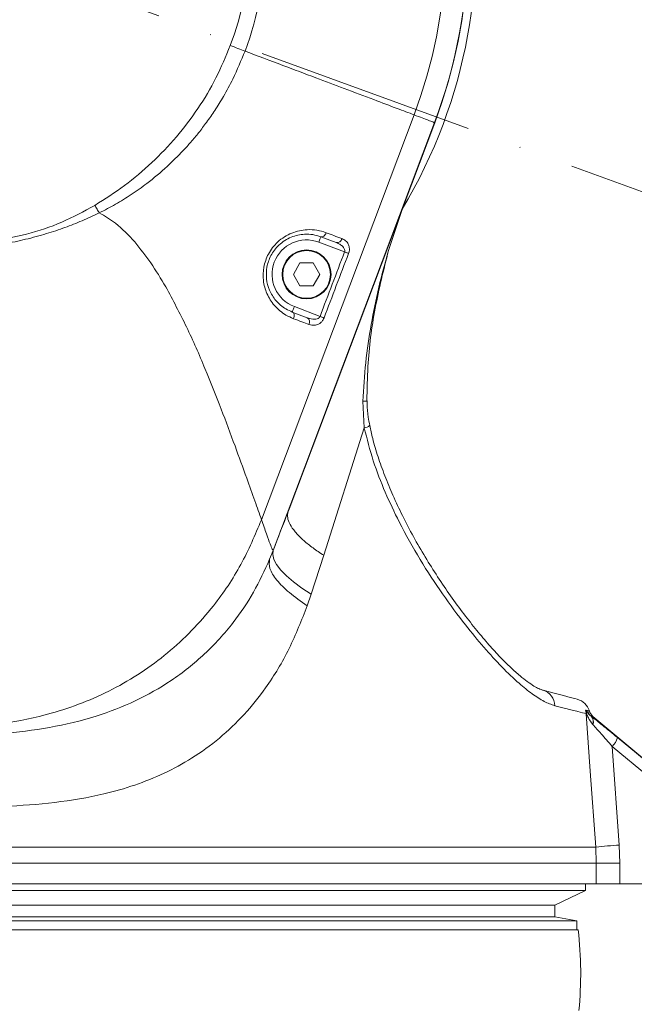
# Model space of a CAD drawing. Header units: millimetres. Extents: x 809 to 6054, y -5716 to -1261.
# Tile 25 of 94: x 2586 to 2693, y -3048 to -2876. Entities that reach past the tile are written whole.
import ezdxf

# ---------------------------------------------------------------- set-up
doc = ezdxf.new("R2010")
doc.units = ezdxf.units.MM
doc.header["$LTSCALE"] = 0.3175
doc.linetypes.add('ACAD_ISO10W100', pattern=[18, 12, -3, 0, -3])
doc.linetypes.add('CENTER2', pattern=[28.574999, 19.049999, -3.175, 3.175, -3.175])
for name, color, linetype, lineweight in [('1轮廓实线层', 7, 'Continuous', 18), ('7标注层', 4, 'Continuous', 13), ('中心线', 4, 'ACAD_ISO10W100', 20), ('细点划线', 6, 'CENTER2', 18)]:
    doc.layers.add(name, color=color, linetype=linetype, lineweight=lineweight)
doc.styles.add('标准汉字', font='gbenor.shx', dxfattribs={"bigfont": 'gbcbig.shx'})
doc.dimstyles.new('M1：10', dxfattribs={"dimscale": 10, "dimtxt": 3.5, "dimasz": 2.5, "dimexe": 2, "dimexo": 0, "dimgap": 1.5, "dimtad": 1, "dimdec": 4, "dimdsep": 46, "dimtxsty": '标准汉字', "dimcen": 5, "dimdle": 5, "dimclrd": 1, "dimclre": 1, "dimclrt": 256, "dimadec": 4, "dimazin": 2, "dimtfac": 1, "dimtdec": 4, "dimtmove": 0, "dimatfit": 3, "dimfxl": 1, "dimtolj": 1, "dimarcsym": 0})

# ---------------------------------------------------------------- blocks, each defined once
blk = doc.blocks.new('*D6')
at = {"layer": '7标注层', "color": 1, "lineweight": -2, "transparency": 16777216}
for p, q in [((2682.03, -2862.69), (3613.47, -2862.69)), ((3593.47, -2887.69), (3593.47, -3472.12)), ((2997.1, -3497.12), (3613.47, -3497.12))]:
    blk.add_line(p, q, dxfattribs=at)
at = {"layer": '7标注层', "color": 1, "transparency": 16777216}
for points in [[(3597.64, -2887.69), (3589.31, -2887.69), (3593.47, -2862.69)], [(3589.31, -3472.12), (3597.64, -3472.12), (3593.47, -3497.12)]]:
    blk.add_solid(points, dxfattribs=at)
at = {"layer": 'Defpoints', "color": 0, "transparency": 16777216}
for p in [(2682.03, -2862.69), (2997.1, -3497.12), (3593.47, -3497.12)]:
    blk.add_point(p, dxfattribs=at)
at = {"layer": '7标注层', "transparency": 16777216, "insert": (3560.97, -3179.9), "char_height": 35, "attachment_point": 5, "rotation": 90, "style": '标准汉字'}
blk.add_mtext('\\A1;634.4', dxfattribs=at)
blk = doc.blocks.new('*D14')
at = {"layer": '7标注层', "color": 1, "lineweight": -2, "transparency": 16777216}
blk.add_arc((2574.24, -2862.69), 171.68, 348.351, 81.649, dxfattribs=at)
at = {"layer": '7标注层', "color": 1, "transparency": 16777216}
for points in [[(2599.48, -2688.68), (2598.87, -2696.99), (2574.24, -2691.01)], [(2738.37, -2896.21), (2746.39, -2898.49), (2735.56, -2921.4)]]:
    blk.add_solid(points, dxfattribs=at)
at = {"layer": 'Defpoints', "color": 0, "transparency": 16777216}
for p in [(2574.24, -2412.69), (2676.76, -2724.98), (2574.24, -2862.69), (2574.24, -2862.69), (2997.1, -3016.6)]:
    blk.add_point(p, dxfattribs=at)
at = {"layer": '7标注层', "transparency": 16777216, "insert": (2744.45, -2749.92), "char_height": 35, "attachment_point": 5, "rotation": 303.5267, "style": '标准汉字'}
blk.add_mtext('\\A1;110%%d', dxfattribs=at)
blk = doc.blocks.new('*D17')
at = {"layer": '7标注层', "color": 1, "lineweight": -2, "transparency": 16777216}
for p, q in [((2574.24, -2202.74), (2574.24, -2179.43)), ((2670.83, -2386.8), (2799.55, -2352.32))]:
    blk.add_line(p, q, dxfattribs=at)
blk.add_arc((2574.24, -2412.69), 213.26, 21.7206, 83.2794, dxfattribs=at)
at = {"layer": '7标注层', "color": 1, "transparency": 16777216}
for points in [[(2599.44, -2196.74), (2598.95, -2205.05), (2574.24, -2199.43)], [(2768.4, -2335.08), (2776.31, -2332.45), (2780.23, -2357.49)]]:
    blk.add_solid(points, dxfattribs=at)
at = {"layer": 'Defpoints', "color": 0, "transparency": 16777216}
for p in [(2574.24, -2202.74), (2704.06, -2243.5), (2670.83, -2386.8), (2574.24, -2412.69), (2574.24, -3258.33)]:
    blk.add_point(p, dxfattribs=at)
at = {"layer": '7标注层', "transparency": 16777216, "insert": (2723.85, -2217.71), "char_height": 35, "attachment_point": 5, "rotation": 322.5, "style": '标准汉字'}
blk.add_mtext('\\A1;75%%d', dxfattribs=at)
blk = doc.blocks.new('*D18')
at = {"layer": '7标注层', "color": 1, "lineweight": -2, "transparency": 16777216}
for p, q in [((2574.24, -2202.74), (2574.24, -2179.1)), ((2471.23, -2412.69), (2340.66, -2412.69))]:
    blk.add_line(p, q, dxfattribs=at)
blk.add_arc((2574.24, -2412.69), 213.58, 96.7103, 173.2897, dxfattribs=at)
at = {"layer": '7标注层', "color": 1, "transparency": 16777216}
for points in [[(2549.53, -2204.73), (2549.04, -2196.41), (2574.24, -2199.1)], [(2357.96, -2387.49), (2366.28, -2387.97), (2360.66, -2412.69)]]:
    blk.add_solid(points, dxfattribs=at)
at = {"layer": 'Defpoints', "color": 0, "transparency": 16777216}
for p in [(2574.24, -2202.74), (2423.22, -2261.66), (2471.23, -2412.69), (2660.98, -2412.69), (2574.24, -3258.33)]:
    blk.add_point(p, dxfattribs=at)
at = {"layer": '7标注层', "transparency": 16777216, "insert": (2400.23, -2238.68), "char_height": 35, "attachment_point": 5, "rotation": 45, "style": '标准汉字'}
blk.add_mtext('\\A1;90%%d', dxfattribs=at)

msp = doc.modelspace()

# ---------------------------------------------------------------- linework, layer by layer
at = {"layer": '1轮廓实线层'}
for p, q in [((2654.44581, -2892.941), (2627.90515, -2963.34693)), ((2632.69256, -2961.49661), (2658.04127, -2894.29727)), ((2657.99228, -2894.27878), (2658.04127, -2894.29727)), ((2652.28426, -2909.55909), (2649.99266, -2916.52816)), ((2638.21966, -2914.13993), (2640.8946, -2915.1525)), ((2637.86563, -2915.07517), (2642.35401, -2916.77421)), ((2633.45147, -2920.68657), (2634.59647, -2918.70338)), ((2634.59647, -2918.70338), (2636.88647, -2918.70338)), ((2636.88647, -2918.70338), (2638.03147, -2920.68657)), ((2634.59647, -2922.66977), (2633.45147, -2920.68657)), ((2638.03147, -2920.68657), (2636.88647, -2922.66977)), ((2636.88647, -2922.66977), (2634.59647, -2922.66977)), ((2638.08503, -2927.98921), (2633.61731, -2926.29799)), ((2635.87312, -2928.22115), (2633.26328, -2927.23322)), ((2645.52197, -2942.73336), (2645.76367, -2947.37226)), ((2646.22219, -2942.68657), (2646.22158, -2942.68657)), ((2646.2695, -2942.68614), (2646.26986, -2942.72508)), ((2638.73333, -2969.53577), (2645.76367, -2947.37226)), ((2629.3173, -2970.2308), (2629.92291, -2968.69054)), ((2629.93467, -2968.69498), (2629.3173, -2970.23082)), ((2629.93467, -2968.69498), (2629.92291, -2968.69054)), ((2636.54137, -2976.30258), (2638.73333, -2969.53577)), ((2635.86489, -2978.30424), (2636.54137, -2976.30258)), ((2685.23167, -2997.54336), (2685.21358, -2997.53018)), ((2685.4975, -2998.95237), (2685.52156, -2998.97891)), ((2690.10509, -3019.94437), (2688.87503, -3002.78772)), ((2688.87503, -3002.78772), (2695.21259, -3008.03451)), ((2686.01349, -3020.29315), (2463.93703, -3020.29315)), ((2686.01349, -3020.29315), (2686.11358, -3023.08341)), ((2690.21743, -3023.08341), (2690.10509, -3019.94437)), ((2463.83762, -3023.08341), (2686.11358, -3023.08341)), ((2686.11358, -3023.08341), (2686.11358, -3026.68658)), ((2690.21743, -3023.08341), (2686.11358, -3023.08341)), ((2690.21743, -3026.68658), (2690.21743, -3023.08341)), ((2463.83762, -3026.68658), (2686.11358, -3026.68658)), ((2684.24147, -3026.68658), (2684.24147, -3027.86028)), ((2686.11358, -3026.68658), (2690.21743, -3026.68658)), ((2690.21743, -3026.68658), (2702.58876, -3026.68658)), ((2464.24147, -3027.86028), (2684.24147, -3027.86028)), ((2684.24147, -3027.86028), (2678.89863, -3030.38067)), ((2469.58431, -3030.38067), (2678.89863, -3030.38067)), ((2678.89863, -3030.38067), (2678.89863, -3032.41745)), ((2469.58431, -3032.41745), (2678.89863, -3032.41745)), ((2678.89863, -3032.41745), (2682.74147, -3033.13824)), ((2465.74147, -3033.13824), (2682.74147, -3033.13824)), ((2682.74147, -3033.13824), (2682.74147, -3034.68658)), ((2682.95419, -3034.68658), (2574.24147, -3034.68658))]:
    msp.add_line(p, q, dxfattribs=at)
for points in [[(2625.04007, -2881.84866), (2624.74054, -2881.73567), (2624.43314, -2881.61972), (2624.11896, -2881.5012), (2623.79907, -2881.38053), (2623.4746, -2881.25814), (2623.14668, -2881.13443), (2622.81645, -2881.00988), (2622.48507, -2880.88487)], [(2629.92291, -2968.69054), (2635.41505, -2954.13092), (2640.70197, -2940.11532), (2645.86347, -2926.43221), (2651.89422, -2910.44471), (2657.99228, -2894.27878)], [(2637.86563, -2915.07517), (2637.9347, -2914.8927), (2638.00111, -2914.71727), (2638.06232, -2914.55558), (2638.11596, -2914.41385), (2638.15999, -2914.29755), (2638.19271, -2914.21112), (2638.21285, -2914.1579), (2638.21966, -2914.13993)], [(2638.21966, -2914.13993), (2638.33932, -2914.16489), (2638.4679, -2914.15332), (2638.6005, -2914.10568), (2638.73208, -2914.02377), (2638.85764, -2913.91069), (2638.9724, -2913.77076), (2639.07199, -2913.60931), (2639.15262, -2913.43245)], [(2642.35401, -2916.77421), (2642.45204, -2916.81164), (2642.54898, -2916.84866), (2642.64377, -2916.88485), (2642.73536, -2916.91984), (2642.82274, -2916.95321), (2642.90494, -2916.9846), (2642.98107, -2917.01366), (2643.05027, -2917.04009)], [(2633.26328, -2927.23322), (2633.27009, -2927.21525), (2633.29023, -2927.16204), (2633.32295, -2927.07561), (2633.36698, -2926.95931), (2633.42062, -2926.81758), (2633.48183, -2926.65589), (2633.54824, -2926.48044), (2633.61731, -2926.29799)], [(2633.47956, -2928.38783), (2633.53813, -2928.20091), (2633.57243, -2928.01274), (2633.58114, -2927.83058), (2633.56393, -2927.66145), (2633.52145, -2927.51189), (2633.45535, -2927.38765), (2633.36817, -2927.29355), (2633.26328, -2927.23322)], [(2638.77786, -2928.25186), (2638.70871, -2928.22564), (2638.63278, -2928.19686), (2638.5509, -2928.16582), (2638.46395, -2928.13286), (2638.37288, -2928.09834), (2638.27869, -2928.06263), (2638.18239, -2928.02612), (2638.08503, -2927.98921)], [(2646.26457, -2942.72509), (2646.23241, -2942.72545), (2645.98798, -2942.72818), (2645.52197, -2942.73336)], [(2629.93467, -2968.69498), (2629.85526, -2969.42899), (2630.05169, -2970.25457), (2630.52075, -2971.1583), (2631.25481, -2972.12543), (2632.2419, -2973.14019), (2633.46592, -2974.18605), (2634.90691, -2975.24594), (2636.54137, -2976.30258)], [(2682.80918, -2994.59063), (2682.75949, -2994.57749), (2682.36224, -2994.47244), (2681.56923, -2994.26274), (2680.38343, -2993.94916), (2678.8093, -2993.5329), (2676.85276, -2993.0155)], [(2684.35299, -2997.10613), (2685.06747, -3007.07988), (2686.01349, -3020.29315)], [(2685.50511, -2997.56402), (2694.20183, -3004.80657), (2702.80123, -3011.96805)], [(2696.14548, -3006.49868), (2693.09276, -3003.97143), (2689.8085, -3001.25261)]]:
    msp.add_lwpolyline(points, dxfattribs=at)
for radius in [4.25, 4.15]:
    msp.add_circle((2635.74147, -2920.68658), radius, dxfattribs=at)
for centre, radius, start, end in [((2574.24147, -2862.68658), 89.56362, 339.3326835, 200.6673165), ((2574.24147, -2862.68658), 85.72086, 339.3326834, 200.6673168), ((2574.24147, -2862.68658), 91, 329.1391674, 49.5687301), ((2574.24147, -2862.68658), 51.56183, 339.3326829, 200.667317), ((2574.24147, -2862.68658), 89.51126, 339.3326835, 20.6673165), ((2574.24147, -2862.68658), 54.29257, 339.3326829, 20.6673165), ((2635.74147, -2920.68658), 6, 69.2662035, 249.2662035), ((2641.024, -2914.2743), 0.88769, 261.6185376, 347.5926778), ((2635.74147, -2920.68658), 4.25, 180, 270), ((2635.74147, -2920.68658), 4.25, 270, 0), ((2635.38104, -2928.9606), 0.88821, 330.5014177, 56.3576884), ((2645.55235, -2945.62681), 1.75819, 276.9033134, 310.8788127), ((2676.07193, -2995.75067), 2.84444, 0.8888823, 74.0670735), ((2682.04222, -2997.49094), 3, 17.0780173, 75.1876568), ((2682.62143, -2997.1053), 1.788, 0.2577083, 16.9467496), ((2686.51458, -2996.01438), 1.99756, 196.1055802, 229.3608787), ((2686.83595, -2996.06961), 2, 195.5857056, 228.9074062), ((2684.58025, -2998.36721), 1.2814, 97.6619357, 100.2157009), ((2684.1689, -2998.47817), 1.41069, 340.3572676, 42.2220151), ((2684.19217, -2998.50032), 1.41291, 340.2007624, 42.6324991), ((2686.34207, -3000.1961), 3.62386, 314.3441541, 343.0495796), ((2696.48782, -3118.99626), 99.25732, 93.6869425, 96.057531), ((2618.39899, -3042.27775), 65, 354.3063763, 6.7067229)]:
    msp.add_arc(centre, radius, start, end, dxfattribs=at)
msp.add_ellipse((2530.31665, -3237.97971), major_axis=(146.09313, 387.41083), ratio=0.006052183, start_param=0.780112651, end_param=0.80453844, dxfattribs=at)
for points, knots in [([(2598.9269, -2908.68105), (2600.67322, -2907.56558), (2604.16239, -2905.33687), (2608.901, -2901.31434), (2613.19151, -2896.84057), (2616.92403, -2891.90175), (2620.11284, -2886.59035), (2621.69448, -2882.78635), (2622.48508, -2880.88487)], [0, 0, 0, 0, 43732.274929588, 87377.221044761, 130927.926279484, 174434.443354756, 217910.787514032, 261363.567370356, 261363.567370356, 261363.567370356, 261363.567370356]), ([(2625.04008, -2881.84866), (2624.37004, -2883.48358), (2623.26643, -2886.17644), (2621.41454, -2889.57976), (2619.87011, -2892.08316), (2618.41569, -2894.18187), (2617.02178, -2896.0114), (2615.66188, -2897.64851), (2613.86916, -2899.6381), (2611.37654, -2902.10523), (2608.33989, -2904.64823), (2605.30591, -2906.80244), (2602.54543, -2908.51919), (2600.64934, -2909.49521), (2599.70327, -2909.9822)], [0, 0, 0, 0, 68236.826594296, 112392.30899211, 149579.684577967, 181903.677946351, 211051.04263867, 238464.403480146, 264149.381732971, 314556.38065562, 373911.069316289, 417040.634857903, 458337.66297431, 499463.603054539, 499463.603054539, 499463.603054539, 499463.603054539]), ([(2654.44581, -2892.941), (2653.48721, -2892.5794), (2651.41798, -2891.79886), (2647.23245, -2890.22001), (2642.46088, -2888.42007), (2637.1369, -2886.41179), (2631.38694, -2884.24281), (2627.23859, -2882.67798), (2625.04008, -2881.84866)], [0, 0, 0, 0, 33743.999016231, 72839.627758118, 118796.320752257, 160545.576285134, 207839.776335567, 261166.023387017, 261166.023387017, 261166.023387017, 261166.023387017]), ([(2657.99228, -2894.27878), (2657.93011, -2894.25533), (2657.807, -2894.2089), (2657.01448, -2893.90995), (2655.89337, -2893.48703), (2654.93597, -2893.12589), (2654.44581, -2892.941)], [0, 0, 0, 0, 50618.804380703, 100226.42401891, 139989.983103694, 181702.845913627, 181702.845913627, 181702.845913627, 181702.845913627]), ([(2574.24147, -2915.22497), (2576.40137, -2915.15876), (2580.71951, -2915.02639), (2587.09718, -2913.81582), (2593.25932, -2911.78218), (2597.03932, -2909.71387), (2598.9269, -2908.68105)], [0, 0, 0, 0, 45590.415613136, 91145.478757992, 136636.183714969, 182010.376502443, 182010.376502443, 182010.376502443, 182010.376502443]), ([(2599.70327, -2909.9822), (2599.57502, -2909.76726), (2599.3194, -2909.33886), (2599.05743, -2908.89981), (2598.9269, -2908.68105)], [0, 0, 0, 0, 51481.614578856, 102606.368340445, 102606.368340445, 102606.368340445, 102606.368340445]), ([(2574.24147, -2916.14416), (2574.93239, -2916.13566), (2576.5143, -2916.1162), (2578.70696, -2915.96087), (2580.95078, -2915.70907), (2582.98155, -2915.40238), (2585.00776, -2915.01726), (2587.51753, -2914.45479), (2590.42065, -2913.66565), (2593.69551, -2912.57118), (2596.75799, -2911.37687), (2598.71384, -2910.45072), (2599.70327, -2909.9822)], [0, 0, 0, 0, 32964.480675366, 75474.641730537, 104807.738405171, 140685.394944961, 173438.101919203, 203196.27781416, 263392.176619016, 316880.483949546, 367896.235178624, 420125.948075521, 420125.948075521, 420125.948075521, 420125.948075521]), ([(2605.85622, -2915.03997), (2604.79633, -2913.88664), (2602.98186, -2911.9122), (2600.66626, -2910.54908), (2599.70327, -2909.9822)], [0, 0, 0, 0, 59919.623147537, 102579.133455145, 102579.133455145, 102579.133455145, 102579.133455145]), ([(2639.15262, -2913.43245), (2638.62887, -2913.26845), (2637.58198, -2912.94064), (2635.56251, -2912.83345), (2633.15044, -2913.32406), (2630.71896, -2914.83006), (2629.03326, -2917.00374), (2628.20497, -2919.38391), (2628.13076, -2921.79554), (2628.77419, -2924.13849), (2630.141, -2926.25613), (2631.82902, -2927.66642), (2633.0339, -2928.19305), (2633.47956, -2928.38783)], [0, 0, 0, 0, 33662.775599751, 67286.149139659, 117327.759381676, 167383.178778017, 210416.945299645, 249243.821583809, 287610.666500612, 327992.914471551, 372374.996245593, 422763.919839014, 452342.619884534, 452342.619884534, 452342.619884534, 452342.619884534]), ([(2633.26328, -2927.23322), (2632.88188, -2927.06567), (2631.85377, -2926.61404), (2630.40807, -2925.39314), (2629.23562, -2923.54749), (2628.68619, -2921.49949), (2628.75662, -2919.38673), (2629.48024, -2917.29643), (2630.95017, -2915.3829), (2633.06331, -2914.06036), (2635.13388, -2913.63221), (2636.87011, -2913.71586), (2637.76516, -2913.99711), (2638.21966, -2914.13993)], [0, 0, 0, 0, 30011.89299574, 80898.602742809, 125397.434383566, 165592.183233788, 203536.331414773, 241764.566952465, 284128.820954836, 333753.632582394, 383960.054347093, 417574.505882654, 452252.555868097, 452252.555868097, 452252.555868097, 452252.555868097]), ([(2641.89095, -2914.46502), (2641.43253, -2914.29209), (2640.54545, -2913.95745), (2639.60639, -2913.60349), (2639.15262, -2913.43245)], [0, 0, 0, 0, 52924.486783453, 102411.094932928, 102411.094932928, 102411.094932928, 102411.094932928]), ([(2641.89095, -2914.46502), (2642.1097, -2914.57073), (2642.54781, -2914.78244), (2642.98799, -2915.32748), (2643.18761, -2915.93571), (2643.20766, -2916.5124), (2643.10268, -2916.86438), (2643.05027, -2917.04009)], [0, 0, 0, 0, 56123.369652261, 112407.264606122, 153650.503698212, 184179.254527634, 214614.688807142, 214614.688807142, 214614.688807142, 214614.688807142]), ([(2611.24688, -2922.83702), (2610.4132, -2921.42842), (2608.80229, -2918.70661), (2606.81503, -2916.2333), (2605.85622, -2915.03997)], [0, 0, 0, 0, 53052.828659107, 102513.441729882, 102513.441729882, 102513.441729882, 102513.441729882]), ([(2642.35401, -2916.77421), (2642.37007, -2916.71766), (2642.39584, -2916.62692), (2642.38892, -2916.43171), (2642.29819, -2916.15607), (2642.00826, -2915.78661), (2641.52738, -2915.42474), (2641.10936, -2915.2449), (2640.8946, -2915.1525)], [0, 0, 0, 0, 17603.829739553, 28244.64821716, 59774.733361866, 108472.131853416, 182514.76452839, 260740.843471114, 260740.843471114, 260740.843471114, 260740.843471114]), ([(2642.35401, -2916.77421), (2641.6409, -2918.64243), (2640.21444, -2922.37945), (2638.7949, -2926.1191), (2638.08503, -2927.98921)], [0, 0, 0, 0, 51174.692371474, 102365.315906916, 102365.315906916, 102365.315906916, 102365.315906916]), ([(2638.77786, -2928.25186), (2639.48816, -2926.38229), (2640.90858, -2922.64361), (2642.33643, -2918.90777), (2643.05027, -2917.04009)], [0, 0, 0, 0, 51184.313713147, 102355.418874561, 102355.418874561, 102355.418874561, 102355.418874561]), ([(2649.99266, -2916.52816), (2649.40409, -2918.65294), (2648.22696, -2922.90247), (2646.91996, -2929.42206), (2645.90991, -2936.03027), (2645.65127, -2940.49926), (2645.52197, -2942.73336)], [0, 0, 0, 0, 45027.292405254, 90053.941148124, 135744.337146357, 181418.641728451, 181418.641728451, 181418.641728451, 181418.641728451]), ([(2646.22219, -2942.68657), (2646.25689, -2940.68464), (2646.35051, -2935.28443), (2647.49094, -2926.49077), (2649.15575, -2919.86099), (2649.99266, -2916.52816)], [0, 0, 0, 0, 30651.69263385, 82682.825380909, 135280.003760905, 135280.003760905, 135280.003760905, 135280.003760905]), ([(2627.90515, -2963.34693), (2627.52865, -2962.28209), (2626.7313, -2960.02693), (2625.18107, -2955.69687), (2623.24082, -2950.34514), (2620.85122, -2943.94005), (2618.0849, -2936.99273), (2614.99451, -2929.81926), (2612.48997, -2925.15303), (2611.24688, -2922.83702)], [0, 0, 0, 0, 27204.2465557, 57614.495633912, 98352.103469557, 143767.042174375, 192764.855234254, 243474.029836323, 293444.934423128, 293444.934423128, 293444.934423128, 293444.934423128]), ([(2633.47956, -2928.38783), (2633.96966, -2928.57289), (2634.88593, -2928.91886), (2635.75151, -2929.24586), (2636.15411, -2929.39795)], [0, 0, 0, 0, 54740.26326762, 102340.98191977, 102340.98191977, 102340.98191977, 102340.98191977]), ([(2635.87312, -2928.22115), (2636.17981, -2928.31864), (2636.66764, -2928.47371), (2637.31067, -2928.48052), (2637.69447, -2928.38134), (2637.89353, -2928.25178), (2638.01128, -2928.13583), (2638.05518, -2928.04855), (2638.08503, -2927.98921)], [0, 0, 0, 0, 105351.589274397, 167570.317397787, 210580.254248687, 231845.616481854, 241051.025362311, 260603.826438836, 260603.826438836, 260603.826438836, 260603.826438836]), ([(2638.77786, -2928.25186), (2638.72496, -2928.37115), (2638.5971, -2928.65946), (2638.26206, -2929.06377), (2637.7603, -2929.40859), (2637.01843, -2929.61728), (2636.48167, -2929.48107), (2636.15411, -2929.39795)], [0, 0, 0, 0, 21547.147255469, 52078.884008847, 89763.937755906, 138374.320074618, 214482.03717047, 214482.03717047, 214482.03717047, 214482.03717047]), ([(2646.27228, -2942.72523), (2646.27226, -2942.88347), (2646.27217, -2943.81342), (2646.37295, -2945.24), (2646.62943, -2946.47125), (2646.72936, -2946.95094)], [0, 0, 0, 0, 15039.165238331, 88377.333200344, 135185.405865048, 135185.405865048, 135185.405865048, 135185.405865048]), ([(2646.71711, -2946.95195), (2646.88104, -2947.70836), (2647.28157, -2949.55648), (2648.16533, -2952.47999), (2649.3404, -2955.78968), (2650.76765, -2959.2127), (2652.43421, -2962.75676), (2654.3117, -2966.34249), (2656.36222, -2969.88973), (2658.53011, -2973.32494), (2660.78757, -2976.63125), (2663.06955, -2979.75354), (2665.30359, -2982.6032), (2667.4255, -2985.11369), (2669.40296, -2987.26952), (2671.21854, -2989.07468), (2672.79109, -2990.47813), (2674.14769, -2991.54968), (2675.25189, -2992.28804), (2676.14046, -2992.76322), (2676.67375, -2992.96852), (2676.81086, -2992.99415), (2676.8251, -2992.99681)], [0, 0, 0, 0, 25335.757033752, 61902.360813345, 100954.060653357, 142785.739418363, 187690.706550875, 235939.092181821, 285141.811233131, 335401.177390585, 386673.719861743, 438796.236127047, 489687.734345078, 538409.936111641, 584956.536003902, 629413.179659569, 671914.241563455, 706895.746852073, 743750.053680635, 775089.998924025, 808096.224522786, 811920.7720581, 811920.7720581, 811920.7720581, 811920.7720581]), ([(2645.76367, -2947.37226), (2646.25233, -2949.29885), (2647.23227, -2953.16242), (2649.37475, -2958.61484), (2652.10148, -2964.39336), (2655.45282, -2970.36159), (2659.35854, -2976.34742), (2663.10967, -2981.40846), (2666.57387, -2985.62195), (2669.71093, -2989.04355), (2672.5261, -2991.73268), (2674.97449, -2993.69706), (2677.08969, -2995.06956), (2678.30809, -2995.49451), (2678.91602, -2995.70654)], [0, 0, 0, 0, 38154.307531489, 76514.186233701, 114789.422897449, 166484.079211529, 218355.911382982, 270070.560659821, 311772.10424537, 353565.840721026, 395213.046516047, 428910.806743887, 462699.913080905, 496348.393298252, 496348.393298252, 496348.393298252, 496348.393298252]), ([(2632.51551, -2961.97291), (2632.46256, -2962.30345), (2632.35666, -2962.96455), (2632.80176, -2964.15298), (2633.69181, -2965.44778), (2634.98396, -2966.78034), (2636.59942, -2968.10388), (2637.90596, -2969.01132), (2638.65244, -2969.48449), (2638.73333, -2969.53577)], [0, 0, 0, 0, 49542.479114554, 99085.365512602, 148628.12405688, 198170.920743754, 242881.894982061, 287592.841839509, 293026.629190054, 293026.629190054, 293026.629190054, 293026.629190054]), ([(2632.69256, -2961.49661), (2632.67162, -2961.55217), (2632.63621, -2961.64611), (2632.58632, -2961.77921), (2632.55159, -2961.87252), (2632.52929, -2961.93348), (2632.51945, -2961.96103), (2632.51658, -2961.96969), (2632.51551, -2961.97291)], [0, 0, 0, 0, 84098.249800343, 142198.85259806, 203181.385232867, 227638.172876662, 248057.563201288, 260129.700957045, 260129.700957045, 260129.700957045, 260129.700957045]), ([(2627.90515, -2963.34693), (2626.7874, -2965.99323), (2624.55484, -2971.27892), (2620.24363, -2977.65685), (2615.84598, -2982.70387), (2611.62166, -2986.59733), (2607.00648, -2990.01669), (2602.04492, -2992.92352), (2596.80231, -2995.29366), (2590.43573, -2997.40638), (2582.8902, -2998.98741), (2577.12393, -2999.19863), (2574.24147, -2999.30422)], [0, 0, 0, 0, 52192.103031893, 104247.526390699, 139236.723359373, 173907.793077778, 208593.762816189, 243596.554978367, 278383.694527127, 313113.527837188, 365569.297695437, 418000.443752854, 418000.443752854, 418000.443752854, 418000.443752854]), ([(2629.92291, -2968.69054), (2629.88565, -2968.6462), (2629.806, -2968.5514), (2629.41008, -2967.61012), (2628.7934, -2965.87426), (2628.20881, -2964.21093), (2627.90515, -2963.34693)], [0, 0, 0, 0, 37992.996135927, 81229.160494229, 129223.942373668, 181102.057834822, 181102.057834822, 181102.057834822, 181102.057834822]), ([(2629.3173, -2970.2308), (2628.43052, -2972.1664), (2626.65718, -2976.03711), (2622.89643, -2981.60479), (2618.14578, -2986.83939), (2612.38957, -2991.42535), (2606.01196, -2995.01046), (2598.90145, -2997.77687), (2591.07356, -2999.63385), (2582.6958, -3000.6892), (2577.05792, -3000.79808), (2574.24147, -3000.85247)], [0, 0, 0, 0, 35829.36133788, 71649.552341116, 112943.160891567, 154231.797674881, 194116.685064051, 234023.81489235, 279863.433612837, 325919.203284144, 371893.499016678, 371893.499016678, 371893.499016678, 371893.499016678]), ([(2629.31731, -2970.2308), (2629.25917, -2970.74902), (2629.1429, -2971.78546), (2630.40742, -2973.8137), (2632.58693, -2976.0321), (2634.77224, -2977.54686), (2635.86489, -2978.30424)], [0, 0, 0, 0, 45257.102328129, 90514.507710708, 135772.115500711, 181029.510330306, 181029.510330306, 181029.510330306, 181029.510330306]), ([(2574.24148, -3013.37253), (2577.2101, -3013.34925), (2583.15315, -3013.30264), (2591.97746, -3012.65111), (2599.59466, -3011.39074), (2605.92101, -3009.58198), (2611.03687, -3007.52895), (2616.00325, -3004.84789), (2620.67735, -3001.43162), (2624.98053, -2997.30821), (2629.12178, -2992.14663), (2632.90671, -2985.85818), (2634.87864, -2980.82271), (2635.86489, -2978.30424)], [0, 0, 0, 0, 49913.959430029, 99925.655693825, 149692.668192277, 182125.772926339, 214648.329857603, 247056.964928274, 282976.824246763, 319050.204157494, 354999.722763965, 402706.664765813, 450441.764033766, 450441.764033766, 450441.764033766, 450441.764033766]), ([(2678.91602, -2995.70654), (2679.54314, -2995.86797), (2681.13342, -2996.27733), (2683.08432, -2996.77954), (2683.92902, -2996.99699), (2684.35299, -2997.10613)], [0, 0, 0, 0, 32953.921229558, 83567.453774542, 134570.255213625, 134570.255213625, 134570.255213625, 134570.255213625]), ([(2684.22715, -2996.46865), (2684.22853, -2996.47232), (2684.30542, -2996.6776), (2684.35788, -2996.88932), (2684.40941, -2997.09725)], [0, 0, 0, 0, 1818.635788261, 101724.723097, 101724.723097, 101724.723097, 101724.723097]), ([(2684.22715, -2996.46865), (2684.27389, -2996.64278), (2684.33002, -2996.8519), (2684.3497, -2997.06968), (2684.35299, -2997.10613)], [0, 0, 0, 0, 84700.445729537, 101723.084736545, 101723.084736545, 101723.084736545, 101723.084736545]), ([(2684.59542, -2996.56852), (2684.54531, -2996.5581), (2684.44182, -2996.5366), (2684.3002, -2996.49177), (2684.22715, -2996.46865)], [0, 0, 0, 0, 49254.303036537, 101724.797588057, 101724.797588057, 101724.797588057, 101724.797588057]), ([(2684.33178, -2996.58412), (2684.31482, -2996.56494), (2684.28314, -2996.52912), (2684.24949, -2996.49254), (2684.23161, -2996.4734), (2684.22797, -2996.46953), (2684.22715, -2996.46865)], [0, 0, 0, 0, 86358.393184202, 161268.422697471, 176054.872906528, 180388.71168545, 180388.71168545, 180388.71168545, 180388.71168545]), ([(2685.21358, -2997.53018), (2684.99566, -2997.33253), (2684.6158, -2996.98803), (2684.41667, -2996.70485), (2684.33178, -2996.58412)], [0, 0, 0, 0, 58356.696114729, 101721.253205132, 101721.253205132, 101721.253205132, 101721.253205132]), ([(2684.86427, -2996.62646), (2684.88233, -2996.63035), (2684.99006, -2996.65357), (2684.77468, -2996.60715), (2684.59542, -2996.56852)], [0, 0, 0, 0, 17059.40684201, 101722.414598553, 101722.414598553, 101722.414598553, 101722.414598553]), ([(2684.40941, -2997.09725), (2684.50475, -2997.33256), (2684.74226, -2997.91873), (2685.2147, -2998.56533), (2685.4975, -2998.95237)], [0, 0, 0, 0, 40831.617768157, 101714.915908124, 101714.915908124, 101714.915908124, 101714.915908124]), ([(2689.8085, -3001.25261), (2688.90235, -3000.50441), (2687.22679, -2999.1209), (2685.85952, -2998.0398), (2685.23167, -2997.54336)], [0, 0, 0, 0, 54999.465820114, 101699.097808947, 101699.097808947, 101699.097808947, 101699.097808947]), ([(2685.23167, -2997.54336), (2685.4115, -2997.57834), (2685.62778, -2997.6204), (2685.51962, -2997.59936), (2685.50139, -2997.59582)], [0, 0, 0, 0, 84572.866522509, 101713.871283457, 101713.871283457, 101713.871283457, 101713.871283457]), ([(2685.52156, -2998.97891), (2685.987, -2999.49656), (2687.02439, -3000.65031), (2688.21732, -3002.02809), (2688.87503, -3002.78772)], [0, 0, 0, 0, 45623.892000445, 101689.037489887, 101689.037489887, 101689.037489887, 101689.037489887])]:
    msp.add_open_spline(points, degree=3, knots=knots, dxfattribs=at)
at = {"layer": '中心线', "color": 2, "ltscale": 10}
msp.add_line((2574.24147, -2862.68658), (2997.10315, -3016.59564), dxfattribs=at)
at = {"layer": '细点划线', "lineweight": 30, "ltscale": 20}
for radius, start, end in [(930.52057, 340.00000083, 199.99999979), (219.33328, 255.7295704, 115.7295719)]:
    msp.add_arc((2574.24147, -2862.68658), radius, start, end, dxfattribs=at)

# ---------------------------------------------------------------- dimensions: what is measured, and where the dimension line sits
at = {"layer": '7标注层'}
for base, line1, line2, picture, middle in [((2704.0641, -2243.49844), ((2574.24147, -2202.74005), (2574.24147, -3258.33103)), ((2574.24147, -2412.68658), (2670.83405, -2386.80467)), '*D17', (2723.84885, -2217.71445)), ((2423.21563, -2261.66073), ((2660.98426, -2412.68658), (2471.2317, -2412.68658)), ((2574.24147, -2202.74005), (2574.24147, -3258.33103)), '*D18', (2400.23466, -2238.67976))]:
    dim = msp.add_angular_dim_2l(base=base, line1=line1, line2=line2, dimstyle='M1：10', override={"dimtad": 1, "dimtih": 0, "dimtoh": 0, "dimdec": 1, "dimsah": 1, "dimtzin": 8}, dxfattribs=at)
    dim.commit()
    dim.dimension.update_dxf_attribs({"geometry": picture, "text_midpoint": middle})
dim = msp.add_angular_dim_2l(base=(2676.75888, -2724.9818), line1=((2574.24147, -2862.68658), (2997.10315, -3016.59564)), line2=((2574.24147, -2862.68658), (2574.24147, -2412.68658)), dimstyle='M1：10', override={"dimtad": 1, "dimtih": 0, "dimtoh": 0, "dimdec": 1, "dimsah": 1, "dimtzin": 8}, dxfattribs=at)
dim.commit()
dim.dimension.update_dxf_attribs({"geometry": '*D14', "text_midpoint": (2717.35487, -2767.86581), "dimtype": 162})
dim = msp.add_linear_dim(base=(3593.47237, -3497.11619), p1=(2682.02533, -2862.68658), p2=(2997.10315, -3497.11619), angle=270, dimstyle='M1：10', override={"dimdec": 1, "dimsah": 1, "dimtzin": 8}, dxfattribs=at)
dim.commit()
dim.dimension.update_dxf_attribs({"geometry": '*D6', "text_midpoint": (3560.97237, -3179.90138)})

doc.saveas('drawing.dxf')
